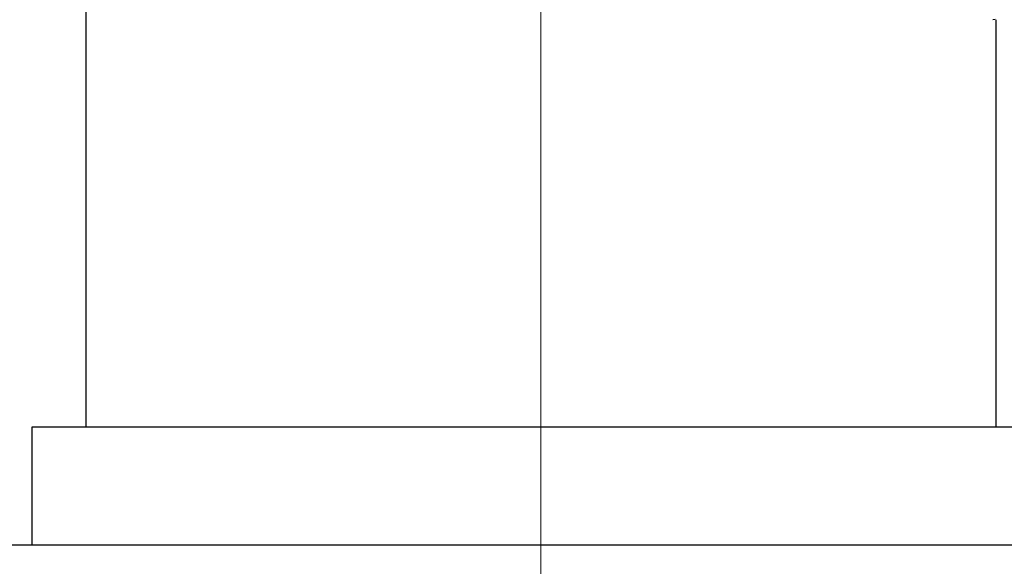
# Model space of a CAD drawing. Header units: millimetres. Extents: x 262469 to 275208, y -32539 to 9411.
# Tile 153 of 256: x 268127 to 268140, y -13986 to -13979. Entities that reach past the tile are written whole.
import ezdxf

# ---------------------------------------------------------------- set-up
doc = ezdxf.new("R2010")
doc.units = ezdxf.units.MM
doc.header["$LTSCALE"] = 100
doc.layers.add('$ IE_TELETECHNIKA', color=5, linetype='Continuous', lineweight=30)

msp = doc.modelspace()

# ---------------------------------------------------------------- linework, layer by layer
at = {"layer": '$ IE_TELETECHNIKA', "color": 7, "linetype": 'Continuous', "lineweight": 5, "ltscale": 20.32}
for p, q in [((268133.695, -13966.129), (268133.695, -13984.396)), ((268133.695, -13984.396), (268133.695, -13988.428))]:
    msp.add_line(p, q, dxfattribs=at)
at = {"layer": '$ IE_TELETECHNIKA', "color": 7, "linetype": 'Continuous'}
for p, q in [((268127.837, -13978.863), (268127.837, -13984.396)), ((268139.553, -13984.396), (268139.553, -13979.149)), ((268127.144, -13984.396), (268127.144, -13985.908)), ((268140.246, -13984.396), (268127.144, -13984.396)), ((267934.646, -13985.908), (268186.607, -13985.908))]:
    msp.add_line(p, q, dxfattribs=at)
msp.add_lwpolyline([(268139.543, -13979.144), (268139.512, -13979.149)], dxfattribs=at)

doc.saveas('drawing.dxf')
